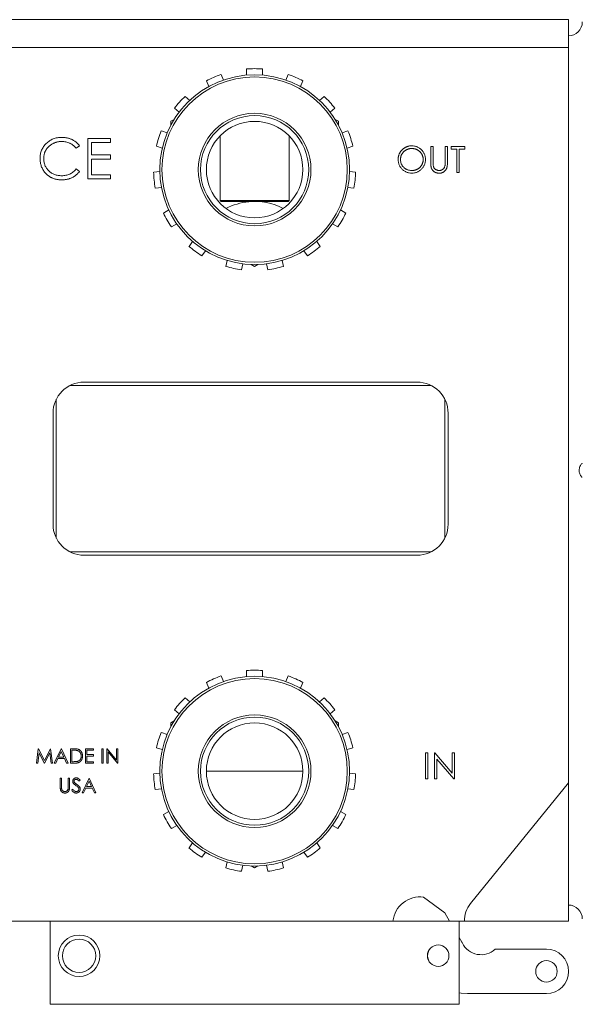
# Model space of a CAD drawing. Header units: inches. Extents: x 0.97 to 7.79, y 1.06 to 10.36.
# Tile 3 of 12: x 6.18 to 7.03, y 1.06 to 2.54. Entities that reach past the tile are written whole.
import ezdxf

# ---------------------------------------------------------------- set-up
doc = ezdxf.new("R2010")
doc.units = ezdxf.units.IN
doc.header["$MEASUREMENT"] = 0

msp = doc.modelspace()

# ---------------------------------------------------------------- linework, layer by layer
at = {"color": 7, "linetype": 'Continuous', "lineweight": 15}
for p, q in [((6.065, 2.5428), (7.0075, 2.5428)), ((7.0075, 2.5428), (7.0075, 2.5011)), ((7.0075, 2.5011), (6.065, 2.5011)), ((7.0075, 1.3962), (7.0075, 2.5011)), ((6.4895, 2.4521), (6.4857, 2.4605)), ((6.5242, 2.4687), (6.5242, 2.4595)), ((6.5482, 2.4595), (6.5482, 2.4687)), ((6.5868, 2.4605), (6.583, 2.4521)), ((6.4638, 2.4507), (6.4675, 2.4423)), ((6.605, 2.4423), (6.6087, 2.4507)), ((6.4388, 2.4214), (6.4319, 2.4276)), ((6.6406, 2.4276), (6.6337, 2.4214)), ((6.4159, 2.4098), (6.4227, 2.4036)), ((6.6498, 2.4036), (6.6566, 2.4098)), ((6.4104, 2.3902), (6.4154, 2.393)), ((6.4104, 2.3844), (6.4104, 2.3902)), ((6.6571, 2.393), (6.6621, 2.3902)), ((6.6621, 2.3902), (6.6621, 2.3844)), ((6.4049, 2.3728), (6.3962, 2.3756)), ((6.4842, 2.3679), (6.4842, 2.2713)), ((6.5883, 2.2713), (6.5883, 2.3679)), ((6.6763, 2.3756), (6.6676, 2.3728)), ((6.2684, 2.3496), (6.2732, 2.3533)), ((6.3199, 2.3644), (6.2856, 2.3644)), ((6.2856, 2.3644), (6.2856, 2.3037)), ((6.2911, 2.3395), (6.2911, 2.3582)), ((6.2911, 2.3582), (6.3199, 2.3582)), ((6.3199, 2.3582), (6.3199, 2.3644)), ((6.3887, 2.3528), (6.3975, 2.35)), ((6.675, 2.35), (6.6837, 2.3528)), ((6.8043, 2.3523), (6.8008, 2.3523)), ((6.8008, 2.3523), (6.8008, 2.3287)), ((6.8043, 2.3289), (6.8043, 2.3523)), ((6.8258, 2.3523), (6.8223, 2.3523)), ((6.8223, 2.3523), (6.8223, 2.3289)), ((6.8258, 2.3287), (6.8258, 2.3523)), ((6.8519, 2.3523), (6.8313, 2.3523)), ((6.8313, 2.3523), (6.8313, 2.3483)), ((6.8519, 2.3483), (6.8519, 2.3523)), ((6.3199, 2.3395), (6.2911, 2.3395)), ((6.3199, 2.3333), (6.3199, 2.3395)), ((6.8313, 2.3483), (6.8398, 2.3483)), ((6.8398, 2.3483), (6.8398, 2.3132)), ((6.8433, 2.3132), (6.8433, 2.3483)), ((6.8433, 2.3483), (6.8519, 2.3483)), ((6.2911, 2.3099), (6.2911, 2.3333)), ((6.2911, 2.3333), (6.3199, 2.3333)), ((6.2732, 2.3149), (6.2684, 2.3185)), ((6.3199, 2.3099), (6.2911, 2.3099)), ((6.3199, 2.3037), (6.3199, 2.3099)), ((6.3938, 2.3146), (6.3846, 2.3136)), ((6.6879, 2.3136), (6.6787, 2.3146)), ((6.8398, 2.3132), (6.8433, 2.3132)), ((6.2856, 2.3037), (6.3199, 2.3037)), ((6.3871, 2.2898), (6.3963, 2.2907)), ((6.6762, 2.2907), (6.6854, 2.2898)), ((6.4842, 2.2713), (6.4858, 2.2696)), ((6.4842, 2.2713), (6.5362, 2.2713)), ((6.5362, 2.2696), (6.4858, 2.2696)), ((6.5362, 2.2713), (6.5883, 2.2713)), ((6.5867, 2.2696), (6.5362, 2.2696)), ((6.5867, 2.2696), (6.5883, 2.2713)), ((6.4073, 2.2569), (6.3993, 2.2523)), ((6.6732, 2.2523), (6.6652, 2.2569)), ((6.4113, 2.2315), (6.4193, 2.2361)), ((6.6532, 2.2361), (6.6612, 2.2315)), ((6.4431, 2.2097), (6.4377, 2.2022)), ((6.6348, 2.2022), (6.6294, 2.2097)), ((6.4571, 2.1881), (6.4625, 2.1956)), ((6.61, 2.1956), (6.6154, 2.1881)), ((6.495, 2.1811), (6.4931, 2.1721)), ((6.5165, 2.1671), (6.5185, 2.1761)), ((6.5362, 2.1722), (6.5312, 2.1751)), ((6.5412, 2.1751), (6.5362, 2.1722)), ((6.554, 2.1761), (6.5559, 2.1671)), ((6.5794, 2.1721), (6.5775, 2.1811)), ((6.7801, 1.9983), (6.2801, 1.9983)), ((6.8011, 1.9933), (6.2591, 1.9933)), ((6.2384, 1.9726), (6.2384, 1.7639)), ((6.8217, 1.7639), (6.8217, 1.9726)), ((6.2334, 1.9516), (6.2334, 1.7849)), ((6.8267, 1.7849), (6.8267, 1.9516)), ((6.2591, 1.7433), (6.8011, 1.7433)), ((6.2801, 1.7383), (6.7801, 1.7383)), ((6.4895, 1.5484), (6.4857, 1.5568)), ((6.5242, 1.565), (6.5242, 1.5558)), ((6.5482, 1.5558), (6.5482, 1.565)), ((6.5868, 1.5568), (6.583, 1.5484)), ((6.4638, 1.5471), (6.4675, 1.5387)), ((6.605, 1.5387), (6.6087, 1.5471)), ((6.4388, 1.5178), (6.4319, 1.5239)), ((6.6406, 1.5239), (6.6337, 1.5178)), ((6.4159, 1.5061), (6.4227, 1.4999)), ((6.6498, 1.4999), (6.6566, 1.5061)), ((6.4104, 1.4865), (6.4154, 1.4894)), ((6.4104, 1.4807), (6.4104, 1.4865)), ((6.6571, 1.4894), (6.6621, 1.4865)), ((6.6621, 1.4865), (6.6621, 1.4807)), ((6.4049, 1.4691), (6.3962, 1.472)), ((6.6763, 1.472), (6.6676, 1.4691)), ((6.2113, 1.4476), (6.2084, 1.4259)), ((6.2104, 1.4259), (6.2125, 1.4416)), ((6.2116, 1.4476), (6.2113, 1.4476)), ((6.2205, 1.4298), (6.2116, 1.4476)), ((6.2125, 1.4416), (6.2203, 1.4259)), ((6.2295, 1.4476), (6.2205, 1.4298)), ((6.2208, 1.4259), (6.2286, 1.4415)), ((6.2286, 1.4415), (6.2307, 1.4259)), ((6.2298, 1.4476), (6.2295, 1.4476)), ((6.2326, 1.4259), (6.2298, 1.4476)), ((6.2457, 1.4476), (6.2354, 1.4259)), ((6.2458, 1.4434), (6.2419, 1.4351)), ((6.2419, 1.4351), (6.2497, 1.4351)), ((6.246, 1.4476), (6.2457, 1.4476)), ((6.2497, 1.4351), (6.2458, 1.4434)), ((6.256, 1.4259), (6.246, 1.4476)), ((6.2643, 1.4476), (6.2599, 1.4476)), ((6.2599, 1.4476), (6.2599, 1.4259)), ((6.2634, 1.4454), (6.2619, 1.4454)), ((6.2619, 1.4454), (6.2619, 1.4281)), ((6.2944, 1.4476), (6.2822, 1.4476)), ((6.2822, 1.4476), (6.2822, 1.4259)), ((6.2841, 1.4387), (6.2841, 1.4454)), ((6.2841, 1.4454), (6.2944, 1.4454)), ((6.2944, 1.4387), (6.2841, 1.4387)), ((6.2841, 1.4281), (6.2841, 1.4365)), ((6.2841, 1.4365), (6.2944, 1.4365)), ((6.2944, 1.4454), (6.2944, 1.4476)), ((6.2944, 1.4365), (6.2944, 1.4387)), ((6.3086, 1.4476), (6.3067, 1.4476)), ((6.3067, 1.4476), (6.3067, 1.4259)), ((6.3086, 1.4259), (6.3086, 1.4476)), ((6.3146, 1.4476), (6.3142, 1.4476)), ((6.3142, 1.4476), (6.3142, 1.4259)), ((6.3289, 1.4305), (6.3146, 1.4476)), ((6.3161, 1.443), (6.3304, 1.4259)), ((6.3161, 1.4259), (6.3161, 1.443)), ((6.3309, 1.4476), (6.3289, 1.4476)), ((6.3289, 1.4476), (6.3289, 1.4305)), ((6.3309, 1.4259), (6.3309, 1.4476)), ((6.3887, 1.4491), (6.3975, 1.4463)), ((6.675, 1.4463), (6.6837, 1.4491)), ((6.7963, 1.4415), (6.7927, 1.4415)), ((6.7927, 1.4415), (6.7927, 1.4025)), ((6.7963, 1.4025), (6.7963, 1.4415)), ((6.807, 1.4415), (6.8063, 1.4415)), ((6.8063, 1.4415), (6.8063, 1.4025)), ((6.8328, 1.4108), (6.807, 1.4415)), ((6.8363, 1.4415), (6.8328, 1.4415)), ((6.8328, 1.4415), (6.8328, 1.4108)), ((6.8363, 1.4025), (6.8363, 1.4415)), ((6.2084, 1.4259), (6.2104, 1.4259)), ((6.2203, 1.4259), (6.2208, 1.4259)), ((6.2307, 1.4259), (6.2326, 1.4259)), ((6.2354, 1.4259), (6.2376, 1.4259)), ((6.2376, 1.4259), (6.2409, 1.4329)), ((6.2409, 1.4329), (6.2507, 1.4329)), ((6.2507, 1.4329), (6.2539, 1.4259)), ((6.2539, 1.4259), (6.256, 1.4259)), ((6.2599, 1.4259), (6.2666, 1.4259)), ((6.2619, 1.4281), (6.2644, 1.4281)), ((6.2822, 1.4259), (6.2944, 1.4259)), ((6.2944, 1.4281), (6.2841, 1.4281)), ((6.2944, 1.4259), (6.2944, 1.4281)), ((6.3067, 1.4259), (6.3086, 1.4259)), ((6.3142, 1.4259), (6.3161, 1.4259)), ((6.3304, 1.4259), (6.3309, 1.4259)), ((6.8098, 1.432), (6.8355, 1.4025)), ((6.8098, 1.4025), (6.8098, 1.432)), ((6.3938, 1.4109), (6.3846, 1.41)), ((6.6879, 1.41), (6.6787, 1.4109)), ((6.2463, 1.4032), (6.2443, 1.4032)), ((6.2443, 1.4032), (6.2443, 1.3901)), ((6.2463, 1.3902), (6.2463, 1.4032)), ((6.2582, 1.4032), (6.2563, 1.4032)), ((6.2563, 1.4032), (6.2563, 1.3902)), ((6.2582, 1.3901), (6.2582, 1.4032)), ((6.2723, 1.3988), (6.2741, 1.4001)), ((6.2875, 1.4032), (6.2772, 1.3815)), ((6.2876, 1.399), (6.2836, 1.3907)), ((6.2836, 1.3907), (6.2914, 1.3907)), ((6.2877, 1.4032), (6.2875, 1.4032)), ((6.2914, 1.3907), (6.2876, 1.399)), ((6.2978, 1.3815), (6.2877, 1.4032)), ((6.7927, 1.4025), (6.7963, 1.4025)), ((6.8063, 1.4025), (6.8098, 1.4025)), ((6.8355, 1.4025), (6.8363, 1.4025)), ((7.0075, 1.3962), (6.8605, 1.2148)), ((7.0075, 1.1886), (7.0075, 1.3962)), ((6.2634, 1.3868), (6.2616, 1.3857)), ((6.2772, 1.3815), (6.2793, 1.3815)), ((6.2793, 1.3815), (6.2826, 1.3885)), ((6.2826, 1.3885), (6.2924, 1.3885)), ((6.2924, 1.3885), (6.2956, 1.3815)), ((6.2956, 1.3815), (6.2978, 1.3815)), ((6.3871, 1.3861), (6.3963, 1.3871)), ((6.6762, 1.3871), (6.6854, 1.3861)), ((6.4073, 1.3532), (6.3993, 1.3486)), ((6.6732, 1.3486), (6.6652, 1.3532)), ((6.4113, 1.3279), (6.4193, 1.3324)), ((6.6532, 1.3324), (6.6612, 1.3279)), ((6.4431, 1.306), (6.4377, 1.2986)), ((6.6348, 1.2986), (6.6294, 1.306)), ((6.4571, 1.2845), (6.4625, 1.2919)), ((6.61, 1.2919), (6.6154, 1.2845)), ((6.495, 1.2774), (6.4931, 1.2684)), ((6.5165, 1.2635), (6.5185, 1.2725)), ((6.554, 1.2725), (6.5559, 1.2635)), ((6.5794, 1.2684), (6.5775, 1.2774)), ((6.5362, 1.2685), (6.5312, 1.2714)), ((6.5412, 1.2714), (6.5362, 1.2685)), ((6.7899, 1.2246), (6.8218, 1.2012)), ((6.8291, 1.1886), (6.8218, 1.2012)), ((6.065, 1.1886), (6.2292, 1.1886)), ((6.2292, 1.1886), (6.2292, 1.0636)), ((6.2292, 1.1886), (6.8432, 1.1886)), ((6.8432, 1.1886), (6.8432, 1.0636)), ((6.8432, 1.1886), (6.8512, 1.1886)), ((6.8512, 1.1886), (7.0075, 1.1886)), ((6.8473, 1.157), (6.8432, 1.164)), ((6.9745, 1.1464), (6.8974, 1.1465)), ((6.8559, 1.0799), (6.9744, 1.0797)), ((6.2292, 1.0636), (6.8432, 1.0636))]:
    msp.add_line(p, q, dxfattribs=at)
at = {"color": 8, "linetype": 'Continuous', "lineweight": 15}
msp.add_line((6.6087, 1.4139), (6.4637, 1.4139), dxfattribs=at)
at = {"color": 7, "linetype": 'Continuous', "lineweight": 15, "flags": 128}
msp.add_lwpolyline([(6.8559, 1.0799), (6.8462, 1.0803), (6.8432, 1.0806)], dxfattribs=at)
at = {"color": 7, "linetype": 'Continuous', "lineweight": 15}
for centre, radius in [((6.5362, 2.3175), 0.1425), ((6.5362, 2.3175), 0.1392), ((6.5362, 2.3175), 0.0846), ((6.5362, 2.3175), 0.0812), ((6.5362, 2.3175), 0.0725), ((6.5362, 1.4138), 0.1425), ((6.5362, 1.4138), 0.1392), ((6.5362, 1.4138), 0.0846), ((6.5362, 1.4138), 0.0812), ((6.5362, 1.4138), 0.0725), ((6.2726, 1.1365), 0.0312), ((6.2726, 1.1365), 0.025), ((6.8119, 1.1366), 0.0162), ((6.8119, 1.1366), 0.0161), ((6.9745, 1.1131), 0.0161)]:
    msp.add_circle(centre, radius, dxfattribs=at)
for centre, radius, start, end in [((7.0075, 2.5394), 0.0208, 270, 0), ((6.5362, 2.3175), 0.1517, 109.462, 118.538), ((6.5362, 2.3175), 0.1517, 85.462, 94.538), ((6.5362, 2.3175), 0.1517, 61.462, 70.538), ((6.5362, 2.3175), 0.1517, 133.462, 142.538), ((6.5362, 2.3175), 0.1517, 37.462, 46.538), ((6.5362, 2.3175), 0.1517, 157.462, 166.538), ((6.5362, 2.3175), 0.1517, 13.462, 22.538), ((6.5362, 2.3175), 0.1517, 181.462, 190.538), ((6.5362, 2.3175), 0.1517, 349.462, 358.538), ((6.5362, 2.1758), 0.0938, 95.4143, 117.3077), ((6.5362, 2.1758), 0.0938, 62.6923, 95.4143), ((6.5362, 2.3175), 0.1517, 205.462, 214.538), ((6.5362, 2.3175), 0.1517, 325.462, 334.538), ((6.5362, 2.3175), 0.1517, 229.462, 238.538), ((6.5362, 2.3175), 0.1517, 301.462, 310.538), ((6.5362, 2.3175), 0.1517, 253.462, 262.538), ((6.5362, 2.3175), 0.1517, 277.462, 286.538), ((6.2801, 1.9516), 0.0467, 90, 180), ((6.7801, 1.9516), 0.0467, 360, 90), ((6.2801, 1.7849), 0.0467, 180, 270), ((6.7801, 1.7849), 0.0467, 270, 360), ((6.5362, 1.4138), 0.1517, 109.462, 118.538), ((6.5362, 1.4138), 0.1517, 85.462, 94.538), ((6.5362, 1.4138), 0.1517, 61.462, 70.538), ((6.5362, 1.4138), 0.1517, 133.462, 142.538), ((6.5362, 1.4138), 0.1517, 37.462, 46.538), ((6.5362, 1.4138), 0.1517, 157.462, 166.538), ((6.5362, 1.4138), 0.1517, 13.462, 22.538), ((6.5362, 1.4138), 0.1517, 181.462, 190.538), ((6.5362, 1.4138), 0.1517, 349.462, 358.538), ((6.5362, 1.4138), 0.1517, 205.462, 214.538), ((6.5362, 1.4138), 0.1517, 325.462, 334.538), ((6.5362, 1.4138), 0.1517, 229.462, 238.538), ((6.5362, 1.4138), 0.1517, 301.462, 310.538), ((6.5362, 1.4138), 0.1517, 253.462, 262.538), ((6.5362, 1.4138), 0.1517, 277.462, 286.538), ((6.7845, 1.1841), 0.0408, 82.4111, 173.716), ((6.8929, 1.1886), 0.0417, 141, 180), ((7.0075, 1.1919), 0.0208, 0, 90), ((6.8654, 1.1674), 0.0208, 209.9362, 214.4008), ((6.8762, 1.1694), 0.0313, 206.2912, 312.7697), ((6.9745, 1.1131), 0.0333, 269.9362, 89.9362)]:
    msp.add_arc(centre, radius, start, end, dxfattribs=at)
for points, knots in [([(6.2467, 2.366), (6.2444, 2.366), (6.2411, 2.3657), (6.2368, 2.3648), (6.2338, 2.3638), (6.2309, 2.3625), (6.2282, 2.3609), (6.2257, 2.359), (6.2233, 2.3569), (6.2211, 2.3546), (6.2192, 2.3521), (6.2176, 2.3495), (6.2163, 2.3467), (6.2152, 2.3438), (6.2142, 2.3397), (6.214, 2.3366), (6.214, 2.3344)], [0, 0, 0, 0, 0.133185, 0.196585, 0.258754, 0.320345, 0.381783, 0.443742, 0.507257, 0.57053, 0.631765, 0.692252, 0.751986, 0.812045, 0.872986, 1, 1, 1, 1]), ([(6.2194, 2.334), (6.2194, 2.3352), (6.2195, 2.3369), (6.2199, 2.3392), (6.2203, 2.3409), (6.2207, 2.3425), (6.2214, 2.3441), (6.222, 2.3456), (6.2229, 2.3471), (6.2238, 2.3485), (6.2248, 2.3498), (6.2259, 2.3511), (6.227, 2.3523), (6.2283, 2.3534), (6.2297, 2.3545), (6.2311, 2.3554), (6.2326, 2.3563), (6.2342, 2.3571), (6.2358, 2.3579), (6.2375, 2.3584), (6.2392, 2.3589), (6.2409, 2.3593), (6.2433, 2.3597), (6.2451, 2.3598), (6.2463, 2.3598)], [0, 0, 0, 0, 0.085457, 0.126681, 0.167541, 0.208224, 0.248373, 0.288616, 0.329131, 0.369595, 0.41002, 0.450117, 0.490508, 0.531182, 0.572314, 0.614075, 0.656879, 0.699847, 0.74235, 0.784597, 0.827248, 0.869537, 0.912498, 1, 1, 1, 1]), ([(6.2463, 2.3598), (6.2485, 2.3598), (6.2517, 2.3595), (6.2558, 2.3584), (6.2583, 2.3574), (6.2601, 2.3565), (6.2615, 2.3558), (6.2627, 2.3549), (6.264, 2.354), (6.2652, 2.353), (6.2667, 2.3516), (6.2677, 2.3505), (6.2684, 2.3496)], [0, 0, 0, 0, 0.259156, 0.383852, 0.507544, 0.569027, 0.63015, 0.690705, 0.751706, 0.812879, 0.874525, 1, 1, 1, 1]), ([(6.2732, 2.3533), (6.2724, 2.3543), (6.2713, 2.3557), (6.2696, 2.3574), (6.2682, 2.3587), (6.2668, 2.3598), (6.2652, 2.3608), (6.2636, 2.3618), (6.262, 2.3627), (6.2602, 2.3635), (6.2584, 2.3641), (6.2566, 2.3647), (6.2547, 2.3652), (6.2528, 2.3655), (6.2501, 2.3659), (6.248, 2.366), (6.2467, 2.366)], [0, 0, 0, 0, 0.120645, 0.180372, 0.240194, 0.299808, 0.36026, 0.42121, 0.482873, 0.54493, 0.607605, 0.670733, 0.734318, 0.798785, 0.864317, 1, 1, 1, 1]), ([(6.772, 2.3533), (6.7711, 2.3533), (6.7697, 2.3532), (6.768, 2.3529), (6.7667, 2.3526), (6.7654, 2.3522), (6.7642, 2.3517), (6.763, 2.3512), (6.7618, 2.3505), (6.7607, 2.3498), (6.7596, 2.3491), (6.7586, 2.3482), (6.7576, 2.3473), (6.7567, 2.3463), (6.7559, 2.3453), (6.7551, 2.3442), (6.7544, 2.343), (6.7538, 2.3418), (6.7532, 2.3406), (6.7527, 2.3393), (6.7524, 2.338), (6.7521, 2.3367), (6.7518, 2.3349), (6.7517, 2.3335), (6.7517, 2.3326)], [0, 0, 0, 0, 0.083453, 0.124502, 0.165114, 0.205951, 0.246961, 0.288008, 0.329916, 0.371661, 0.413015, 0.454025, 0.494874, 0.535911, 0.57718, 0.618985, 0.661557, 0.703994, 0.746247, 0.788082, 0.829848, 0.87188, 0.914127, 1, 1, 1, 1]), ([(6.7928, 2.3327), (6.7928, 2.3341), (6.7926, 2.3362), (6.792, 2.3389), (6.7913, 2.3407), (6.7905, 2.3425), (6.7894, 2.3442), (6.7882, 2.3458), (6.7868, 2.3473), (6.7853, 2.3487), (6.7837, 2.3499), (6.7819, 2.351), (6.7801, 2.3518), (6.7782, 2.3525), (6.7755, 2.3531), (6.7734, 2.3533), (6.772, 2.3533)], [0, 0, 0, 0, 0.12839, 0.18983, 0.250655, 0.310909, 0.371769, 0.433475, 0.497029, 0.560599, 0.622738, 0.683886, 0.745011, 0.806587, 0.869251, 1, 1, 1, 1]), ([(6.7722, 2.3493), (6.7714, 2.3493), (6.7703, 2.3492), (6.7689, 2.349), (6.7678, 2.3487), (6.7667, 2.3484), (6.7657, 2.348), (6.7647, 2.3475), (6.7637, 2.347), (6.7627, 2.3465), (6.7618, 2.3458), (6.7609, 2.3451), (6.7601, 2.3444), (6.7594, 2.3436), (6.7587, 2.3428), (6.758, 2.3419), (6.7574, 2.341), (6.7569, 2.34), (6.7564, 2.3391), (6.7561, 2.338), (6.7558, 2.337), (6.7555, 2.3359), (6.7553, 2.3345), (6.7552, 2.3333), (6.7552, 2.3326)], [0, 0, 0, 0, 0.083645, 0.124984, 0.166247, 0.207702, 0.249631, 0.291742, 0.334743, 0.37746, 0.419556, 0.461044, 0.502096, 0.542891, 0.583801, 0.624864, 0.666225, 0.707399, 0.748557, 0.789655, 0.83074, 0.87207, 0.913993, 1, 1, 1, 1]), ([(6.7893, 2.3328), (6.7893, 2.3335), (6.7892, 2.3346), (6.789, 2.3361), (6.7887, 2.3371), (6.7884, 2.3382), (6.788, 2.3392), (6.7876, 2.3401), (6.787, 2.3411), (6.7864, 2.342), (6.7858, 2.3428), (6.7851, 2.3437), (6.7843, 2.3444), (6.7835, 2.3452), (6.7827, 2.3458), (6.7817, 2.3465), (6.7807, 2.347), (6.7797, 2.3476), (6.7787, 2.348), (6.7776, 2.3484), (6.7766, 2.3487), (6.7755, 2.349), (6.774, 2.3492), (6.7729, 2.3493), (6.7722, 2.3493)], [0, 0, 0, 0, 0.08513, 0.126473, 0.167453, 0.207976, 0.248249, 0.28875, 0.32967, 0.370537, 0.411129, 0.451819, 0.492406, 0.533486, 0.575263, 0.617441, 0.660672, 0.70394, 0.746868, 0.789079, 0.831104, 0.873238, 0.915166, 1, 1, 1, 1]), ([(6.214, 2.3344), (6.214, 2.3324), (6.2142, 2.3293), (6.215, 2.3254), (6.2158, 2.3226), (6.2169, 2.32), (6.2187, 2.3166), (6.2204, 2.3142), (6.2217, 2.3127)], [0, 0, 0, 0, 0.261042, 0.386386, 0.509266, 0.63122, 0.752844, 1, 1, 1, 1]), ([(6.2467, 2.3084), (6.2448, 2.3083), (6.242, 2.3086), (6.2384, 2.3093), (6.2359, 2.3101), (6.2335, 2.3112), (6.2313, 2.3124), (6.2291, 2.3139), (6.2271, 2.3157), (6.2253, 2.3175), (6.2238, 2.3196), (6.2224, 2.3217), (6.2213, 2.3239), (6.2205, 2.3263), (6.2197, 2.3296), (6.2194, 2.3322), (6.2194, 2.334)], [0, 0, 0, 0, 0.135498, 0.199771, 0.262666, 0.324516, 0.386081, 0.448275, 0.51116, 0.573674, 0.634571, 0.694424, 0.753854, 0.813274, 0.87371, 1, 1, 1, 1]), ([(6.7517, 2.3326), (6.7517, 2.3312), (6.7519, 2.3292), (6.7525, 2.3266), (6.7532, 2.3247), (6.754, 2.3229), (6.755, 2.3213), (6.7562, 2.3196), (6.7576, 2.3181), (6.7592, 2.3167), (6.7608, 2.3155), (6.7625, 2.3145), (6.7643, 2.3136), (6.7662, 2.313), (6.7688, 2.3124), (6.7709, 2.3122), (6.7723, 2.3122)], [0, 0, 0, 0, 0.12685, 0.187996, 0.248548, 0.309, 0.370295, 0.432507, 0.496733, 0.560974, 0.62372, 0.68543, 0.746541, 0.807928, 0.870253, 1, 1, 1, 1]), ([(6.7552, 2.3326), (6.7552, 2.3315), (6.7554, 2.3298), (6.7559, 2.3277), (6.7564, 2.3262), (6.7571, 2.3248), (6.758, 2.3234), (6.759, 2.3221), (6.7602, 2.3209), (6.7614, 2.3198), (6.7628, 2.3189), (6.7642, 2.318), (6.7656, 2.3174), (6.7672, 2.3168), (6.7693, 2.3163), (6.771, 2.3162), (6.7722, 2.3162)], [0, 0, 0, 0, 0.126899, 0.187747, 0.24815, 0.308586, 0.369583, 0.431827, 0.49618, 0.560668, 0.623504, 0.68526, 0.746537, 0.808327, 0.870486, 1, 1, 1, 1]), ([(6.7722, 2.3162), (6.7729, 2.3162), (6.7741, 2.3163), (6.7756, 2.3165), (6.7767, 2.3167), (6.7777, 2.317), (6.7788, 2.3174), (6.7798, 2.3179), (6.7808, 2.3184), (6.7818, 2.3189), (6.7827, 2.3195), (6.7836, 2.3202), (6.7844, 2.3209), (6.7851, 2.3217), (6.7858, 2.3225), (6.7865, 2.3234), (6.787, 2.3243), (6.7876, 2.3253), (6.788, 2.3263), (6.7884, 2.3273), (6.7887, 2.3283), (6.789, 2.3294), (6.7892, 2.3309), (6.7893, 2.332), (6.7893, 2.3328)], [0, 0, 0, 0, 0.086538, 0.129177, 0.171436, 0.213416, 0.255266, 0.297369, 0.339941, 0.382347, 0.423953, 0.464871, 0.505572, 0.546003, 0.586568, 0.627065, 0.668271, 0.709549, 0.750428, 0.791096, 0.832027, 0.873136, 0.914611, 1, 1, 1, 1]), ([(6.7723, 2.3122), (6.7737, 2.3122), (6.7757, 2.3124), (6.7784, 2.313), (6.7802, 2.3137), (6.782, 2.3145), (6.7837, 2.3155), (6.7853, 2.3168), (6.7868, 2.3182), (6.7882, 2.3197), (6.7894, 2.3213), (6.7905, 2.323), (6.7913, 2.3248), (6.792, 2.3267), (6.7926, 2.3293), (6.7928, 2.3314), (6.7928, 2.3327)], [0, 0, 0, 0, 0.128329, 0.189845, 0.250754, 0.311545, 0.372864, 0.435313, 0.499433, 0.563569, 0.626211, 0.687612, 0.748622, 0.80968, 0.871431, 1, 1, 1, 1]), ([(6.8008, 2.3287), (6.8008, 2.3278), (6.8008, 2.3264), (6.8009, 2.3248), (6.8009, 2.3237), (6.801, 2.3227), (6.8012, 2.3216), (6.8013, 2.3209), (6.8015, 2.3204)], [0, 0, 0, 0, 0.331635, 0.476313, 0.60789, 0.725665, 0.830535, 1, 1, 1, 1]), ([(6.8044, 2.3237), (6.8044, 2.3239), (6.8044, 2.3243), (6.8043, 2.3249), (6.8043, 2.3255), (6.8043, 2.3262), (6.8043, 2.3273), (6.8043, 2.3282), (6.8043, 2.3289)], [0, 0, 0, 0, 0.137626, 0.234023, 0.349962, 0.483901, 0.637395, 1, 1, 1, 1]), ([(6.8135, 2.3162), (6.8127, 2.3162), (6.8116, 2.3163), (6.8101, 2.3168), (6.8091, 2.3172), (6.808, 2.3178), (6.8071, 2.3184), (6.8064, 2.3191), (6.8058, 2.3198), (6.8053, 2.3206), (6.8047, 2.3219), (6.8045, 2.3229), (6.8044, 2.3237)], [0, 0, 0, 0, 0.173832, 0.263125, 0.355661, 0.446096, 0.529932, 0.608116, 0.681865, 0.755567, 0.832234, 1, 1, 1, 1]), ([(6.8219, 2.3228), (6.8217, 2.3221), (6.8214, 2.3212), (6.8207, 2.32), (6.8202, 2.3193), (6.8195, 2.3186), (6.8188, 2.318), (6.818, 2.3175), (6.8172, 2.317), (6.8163, 2.3167), (6.8151, 2.3163), (6.8141, 2.3162), (6.8135, 2.3162)], [0, 0, 0, 0, 0.176207, 0.260678, 0.342217, 0.422849, 0.503634, 0.58472, 0.668472, 0.752238, 0.834697, 1, 1, 1, 1]), ([(6.8137, 2.3122), (6.8144, 2.3122), (6.8154, 2.3123), (6.8167, 2.3125), (6.8176, 2.3128), (6.8185, 2.3131), (6.8193, 2.3135), (6.8201, 2.314), (6.8209, 2.3146), (6.8216, 2.3152), (6.8222, 2.3158), (6.8228, 2.3165), (6.8233, 2.3172), (6.8238, 2.3179), (6.8242, 2.3186), (6.8246, 2.3194), (6.8248, 2.3202), (6.8251, 2.3211), (6.8253, 2.322), (6.8254, 2.3229), (6.8256, 2.324), (6.8257, 2.325), (6.8258, 2.3266), (6.8258, 2.3278), (6.8258, 2.3287)], [0, 0, 0, 0, 0.087786, 0.129629, 0.170539, 0.210912, 0.251398, 0.291567, 0.332021, 0.372355, 0.411619, 0.449515, 0.487208, 0.523705, 0.559991, 0.596142, 0.632114, 0.669511, 0.709517, 0.751508, 0.796008, 0.843022, 0.892941, 1, 1, 1, 1]), ([(6.8223, 2.3289), (6.8223, 2.3282), (6.8223, 2.3272), (6.8223, 2.3259), (6.8222, 2.3251), (6.8222, 2.3244), (6.8221, 2.3236), (6.822, 2.3231), (6.8219, 2.3228)], [0, 0, 0, 0, 0.344436, 0.493598, 0.626189, 0.742198, 0.844379, 1, 1, 1, 1]), ([(6.2217, 2.3127), (6.2224, 2.3119), (6.2236, 2.3106), (6.2253, 2.3091), (6.2267, 2.3081), (6.2281, 2.3071), (6.2295, 2.3063), (6.231, 2.3055), (6.2325, 2.3048), (6.2341, 2.3041), (6.2358, 2.3036), (6.2375, 2.3031), (6.2392, 2.3028), (6.241, 2.3025), (6.2435, 2.3022), (6.2454, 2.3021), (6.2467, 2.3021)], [0, 0, 0, 0, 0.123052, 0.183446, 0.243244, 0.303001, 0.362802, 0.422604, 0.483004, 0.54382, 0.605246, 0.667586, 0.73122, 0.796083, 0.86225, 1, 1, 1, 1]), ([(6.2684, 2.3185), (6.267, 2.3169), (6.2647, 2.3146), (6.2613, 2.3123), (6.2586, 2.3108), (6.2558, 2.3097), (6.2519, 2.3086), (6.2488, 2.3084), (6.2467, 2.3084)], [0, 0, 0, 0, 0.259091, 0.382819, 0.50406, 0.625245, 0.747051, 1, 1, 1, 1]), ([(6.2467, 2.3021), (6.2481, 2.3021), (6.2501, 2.3022), (6.2528, 2.3026), (6.2547, 2.3029), (6.2566, 2.3034), (6.2584, 2.304), (6.2602, 2.3046), (6.2619, 2.3054), (6.2635, 2.3063), (6.2651, 2.3073), (6.2667, 2.3083), (6.2681, 2.3095), (6.2695, 2.3107), (6.2712, 2.3124), (6.2724, 2.3139), (6.2732, 2.3149)], [0, 0, 0, 0, 0.133987, 0.199215, 0.263039, 0.326471, 0.388856, 0.45078, 0.512609, 0.574054, 0.635137, 0.695721, 0.756273, 0.816525, 0.876947, 1, 1, 1, 1]), ([(6.8015, 2.3204), (6.8017, 2.3198), (6.802, 2.3189), (6.8026, 2.3178), (6.8031, 2.3171), (6.8037, 2.3163), (6.8043, 2.3157), (6.8051, 2.315), (6.8058, 2.3144), (6.8067, 2.3139), (6.8075, 2.3134), (6.8085, 2.3131), (6.8094, 2.3127), (6.8104, 2.3125), (6.8118, 2.3123), (6.8129, 2.3122), (6.8137, 2.3122)], [0, 0, 0, 0, 0.119896, 0.178913, 0.237002, 0.295709, 0.355105, 0.415284, 0.47703, 0.539392, 0.601924, 0.664582, 0.728627, 0.793683, 0.860356, 1, 1, 1, 1]), ([(7.0283, 1.8757), (7.0282, 1.8759), (7.0282, 1.8763), (7.0274, 1.8756), (7.0262, 1.8741), (7.0248, 1.8718), (7.0238, 1.8689), (7.0234, 1.8659), (7.0236, 1.8631), (7.0245, 1.8604), (7.0257, 1.858), (7.0271, 1.856), (7.0281, 1.855), (7.0282, 1.8554), (7.0283, 1.8557)], [0, 0, 0, 0, 0.080621, 0.161148, 0.244751, 0.339261, 0.424498, 0.494539, 0.564704, 0.633824, 0.716213, 0.814952, 0.913958, 1, 1, 1, 1]), ([(6.2701, 1.4448), (6.2697, 1.4449), (6.269, 1.445), (6.2681, 1.4452), (6.2674, 1.4452), (6.2665, 1.4453), (6.2651, 1.4454), (6.2641, 1.4454), (6.2634, 1.4454)], [0, 0, 0, 0, 0.179285, 0.286583, 0.405111, 0.535593, 0.67819, 1, 1, 1, 1]), ([(6.2712, 1.4468), (6.2708, 1.447), (6.2701, 1.4471), (6.2692, 1.4473), (6.2684, 1.4474), (6.2675, 1.4475), (6.2661, 1.4476), (6.265, 1.4476), (6.2643, 1.4476)], [0, 0, 0, 0, 0.18423, 0.292169, 0.410633, 0.541156, 0.682594, 1, 1, 1, 1]), ([(6.2666, 1.4259), (6.2673, 1.4259), (6.2682, 1.4259), (6.2693, 1.4261), (6.2701, 1.4262), (6.2709, 1.4264), (6.2716, 1.4266), (6.2722, 1.4268), (6.2728, 1.4271), (6.2733, 1.4274), (6.2738, 1.4278), (6.2743, 1.4282), (6.2748, 1.4286), (6.2752, 1.4291), (6.2756, 1.4296), (6.276, 1.4302), (6.2764, 1.4307), (6.2767, 1.4314), (6.277, 1.432), (6.2772, 1.4327), (6.2774, 1.4334), (6.2775, 1.4342), (6.2777, 1.4352), (6.2777, 1.436), (6.2777, 1.4365)], [0, 0, 0, 0, 0.106928, 0.156011, 0.202185, 0.245558, 0.286533, 0.325147, 0.361673, 0.397287, 0.433066, 0.468805, 0.505262, 0.541925, 0.57988, 0.618417, 0.658386, 0.69892, 0.739756, 0.781177, 0.822976, 0.865705, 0.909193, 1, 1, 1, 1]), ([(6.2758, 1.4365), (6.2758, 1.437), (6.2757, 1.4377), (6.2756, 1.4387), (6.2754, 1.4394), (6.2752, 1.44), (6.2749, 1.4406), (6.2746, 1.4412), (6.2743, 1.4418), (6.2739, 1.4423), (6.2734, 1.4428), (6.273, 1.4432), (6.2725, 1.4436), (6.2719, 1.444), (6.2711, 1.4444), (6.2705, 1.4446), (6.2701, 1.4448)], [0, 0, 0, 0, 0.137813, 0.203226, 0.267174, 0.330024, 0.391794, 0.453084, 0.514334, 0.575, 0.634865, 0.694116, 0.753442, 0.813126, 0.87408, 1, 1, 1, 1]), ([(6.2706, 1.4287), (6.271, 1.4288), (6.2715, 1.429), (6.2722, 1.4294), (6.2727, 1.4298), (6.2732, 1.4302), (6.2736, 1.4306), (6.274, 1.431), (6.2744, 1.4315), (6.2747, 1.432), (6.275, 1.4326), (6.2752, 1.4332), (6.2754, 1.4338), (6.2756, 1.4344), (6.2757, 1.4353), (6.2758, 1.436), (6.2758, 1.4365)], [0, 0, 0, 0, 0.123338, 0.183125, 0.241783, 0.300579, 0.35968, 0.418882, 0.479531, 0.540851, 0.602303, 0.664463, 0.727806, 0.792895, 0.859672, 1, 1, 1, 1]), ([(6.2777, 1.4365), (6.2777, 1.4371), (6.2777, 1.438), (6.2775, 1.4392), (6.2773, 1.44), (6.2771, 1.4408), (6.2768, 1.4416), (6.2764, 1.4423), (6.276, 1.443), (6.2755, 1.4437), (6.2751, 1.4443), (6.2745, 1.4448), (6.2739, 1.4453), (6.2733, 1.4458), (6.2724, 1.4463), (6.2717, 1.4467), (6.2712, 1.4468)], [0, 0, 0, 0, 0.139466, 0.206349, 0.271441, 0.334996, 0.397655, 0.459593, 0.521506, 0.582395, 0.642353, 0.701298, 0.760125, 0.818845, 0.878306, 1, 1, 1, 1]), ([(6.2644, 1.4281), (6.265, 1.4281), (6.266, 1.4281), (6.2673, 1.4282), (6.2681, 1.4283), (6.2688, 1.4283), (6.2697, 1.4285), (6.2702, 1.4286), (6.2706, 1.4287)], [0, 0, 0, 0, 0.330628, 0.475549, 0.606746, 0.725024, 0.829742, 1, 1, 1, 1]), ([(6.2683, 1.4038), (6.2678, 1.4038), (6.2671, 1.4037), (6.2662, 1.4034), (6.2656, 1.4031), (6.265, 1.4028), (6.2645, 1.4024), (6.264, 1.4019), (6.2636, 1.4013), (6.2633, 1.4007), (6.2631, 1.3999), (6.263, 1.3992), (6.263, 1.3987)], [0, 0, 0, 0, 0.173453, 0.258981, 0.344477, 0.428624, 0.510285, 0.591203, 0.672539, 0.75372, 0.83422, 1, 1, 1, 1]), ([(6.263, 1.3987), (6.263, 1.3984), (6.263, 1.398), (6.2631, 1.3974), (6.2633, 1.397), (6.2634, 1.3966), (6.2637, 1.3961), (6.264, 1.3957), (6.2642, 1.3954)], [0, 0, 0, 0, 0.244606, 0.366278, 0.487333, 0.611736, 0.737441, 1, 1, 1, 1]), ([(6.2642, 1.3954), (6.2643, 1.3952), (6.2646, 1.395), (6.265, 1.3946), (6.2654, 1.3942), (6.2659, 1.3938), (6.2667, 1.3932), (6.2673, 1.3928), (6.2677, 1.3925)], [0, 0, 0, 0, 0.154169, 0.25448, 0.371643, 0.504432, 0.652918, 1, 1, 1, 1]), ([(6.2649, 1.3988), (6.2649, 1.3992), (6.265, 1.3997), (6.2654, 1.4004), (6.2658, 1.4008), (6.2663, 1.4011), (6.267, 1.4015), (6.2677, 1.4016), (6.2681, 1.4016)], [0, 0, 0, 0, 0.234105, 0.349644, 0.471586, 0.597629, 0.724097, 1, 1, 1, 1]), ([(6.2664, 1.396), (6.2661, 1.3963), (6.2658, 1.3966), (6.2654, 1.3971), (6.2652, 1.3974), (6.2651, 1.3978), (6.265, 1.3982), (6.2649, 1.3986), (6.2649, 1.3988)], [0, 0, 0, 0, 0.313927, 0.446588, 0.565884, 0.677061, 0.785254, 1, 1, 1, 1]), ([(6.2693, 1.3939), (6.2689, 1.3941), (6.2684, 1.3945), (6.2677, 1.395), (6.2673, 1.3953), (6.267, 1.3955), (6.2667, 1.3957), (6.2665, 1.3959), (6.2664, 1.396)], [0, 0, 0, 0, 0.375062, 0.531211, 0.666498, 0.781906, 0.875048, 1, 1, 1, 1]), ([(6.2677, 1.3925), (6.2682, 1.3922), (6.2688, 1.3917), (6.2696, 1.3911), (6.2701, 1.3906), (6.2706, 1.3902), (6.2711, 1.3897), (6.2715, 1.3893), (6.2717, 1.389)], [0, 0, 0, 0, 0.311864, 0.451624, 0.581074, 0.700802, 0.81047, 1, 1, 1, 1]), ([(6.2681, 1.4016), (6.2685, 1.4016), (6.269, 1.4015), (6.2697, 1.4013), (6.27, 1.4011), (6.2704, 1.4009), (6.2706, 1.4007), (6.2709, 1.4005), (6.2711, 1.4002), (6.2714, 1.3999), (6.2718, 1.3994), (6.2721, 1.3991), (6.2723, 1.3988)], [0, 0, 0, 0, 0.200408, 0.298802, 0.39856, 0.451527, 0.511449, 0.576801, 0.647817, 0.725816, 0.810371, 1, 1, 1, 1]), ([(6.2741, 1.4001), (6.2739, 1.4005), (6.2735, 1.4009), (6.273, 1.4015), (6.2726, 1.4019), (6.2723, 1.4022), (6.2719, 1.4025), (6.2716, 1.4028), (6.2711, 1.4031), (6.2706, 1.4034), (6.2696, 1.4037), (6.2688, 1.4038), (6.2683, 1.4038)], [0, 0, 0, 0, 0.171287, 0.249314, 0.322873, 0.391692, 0.456396, 0.516354, 0.573206, 0.68117, 0.786748, 1, 1, 1, 1]), ([(6.2744, 1.3869), (6.2744, 1.3874), (6.2742, 1.3883), (6.2738, 1.3893), (6.2734, 1.39), (6.273, 1.3906), (6.2726, 1.391), (6.2722, 1.3914), (6.2717, 1.3919), (6.2712, 1.3924), (6.2704, 1.393), (6.2697, 1.3935), (6.2693, 1.3939)], [0, 0, 0, 0, 0.18546, 0.283652, 0.388732, 0.445767, 0.508091, 0.575665, 0.648679, 0.727604, 0.812227, 1, 1, 1, 1]), ([(6.2443, 1.3901), (6.2443, 1.3896), (6.2443, 1.3889), (6.2444, 1.388), (6.2444, 1.3874), (6.2445, 1.3868), (6.2446, 1.3862), (6.2446, 1.3858), (6.2447, 1.3856)], [0, 0, 0, 0, 0.331635, 0.476313, 0.60789, 0.725665, 0.830535, 1, 1, 1, 1]), ([(6.2447, 1.3856), (6.2448, 1.3852), (6.245, 1.3847), (6.2453, 1.3841), (6.2456, 1.3837), (6.246, 1.3833), (6.2463, 1.3829), (6.2467, 1.3826), (6.2471, 1.3822), (6.2476, 1.3819), (6.2481, 1.3817), (6.2486, 1.3815), (6.2491, 1.3813), (6.2497, 1.3812), (6.2505, 1.381), (6.2511, 1.381), (6.2515, 1.381)], [0, 0, 0, 0, 0.119896, 0.178913, 0.237002, 0.295709, 0.355105, 0.415284, 0.47703, 0.539392, 0.601924, 0.664582, 0.728627, 0.793683, 0.860356, 1, 1, 1, 1]), ([(6.2464, 1.3874), (6.2463, 1.3875), (6.2463, 1.3877), (6.2463, 1.388), (6.2463, 1.3884), (6.2463, 1.3888), (6.2463, 1.3894), (6.2463, 1.3899), (6.2463, 1.3902)], [0, 0, 0, 0, 0.137626, 0.234023, 0.349962, 0.483901, 0.637395, 1, 1, 1, 1]), ([(6.2514, 1.3832), (6.251, 1.3832), (6.2504, 1.3833), (6.2495, 1.3835), (6.2489, 1.3838), (6.2484, 1.3841), (6.2479, 1.3844), (6.2475, 1.3848), (6.2471, 1.3852), (6.2468, 1.3857), (6.2465, 1.3864), (6.2464, 1.387), (6.2464, 1.3874)], [0, 0, 0, 0, 0.173832, 0.263125, 0.355661, 0.446096, 0.529932, 0.608116, 0.681865, 0.755567, 0.832234, 1, 1, 1, 1]), ([(6.2561, 1.3869), (6.256, 1.3865), (6.2558, 1.386), (6.2554, 1.3853), (6.2551, 1.3849), (6.2548, 1.3845), (6.2544, 1.3842), (6.2539, 1.3839), (6.2535, 1.3836), (6.253, 1.3835), (6.2523, 1.3833), (6.2517, 1.3832), (6.2514, 1.3832)], [0, 0, 0, 0, 0.176207, 0.260678, 0.342217, 0.422849, 0.503634, 0.58472, 0.668472, 0.752238, 0.834697, 1, 1, 1, 1]), ([(6.2515, 1.381), (6.2519, 1.381), (6.2524, 1.381), (6.2532, 1.3812), (6.2537, 1.3813), (6.2542, 1.3815), (6.2546, 1.3817), (6.2551, 1.382), (6.2555, 1.3823), (6.2559, 1.3826), (6.2563, 1.383), (6.2566, 1.3834), (6.2569, 1.3837), (6.2571, 1.3841), (6.2574, 1.3846), (6.2575, 1.385), (6.2577, 1.3854), (6.2578, 1.3859), (6.2579, 1.3864), (6.258, 1.3869), (6.2581, 1.3875), (6.2582, 1.3881), (6.2582, 1.389), (6.2582, 1.3897), (6.2582, 1.3901)], [0, 0, 0, 0, 0.087786, 0.129629, 0.170539, 0.210912, 0.251398, 0.291567, 0.332021, 0.372355, 0.411619, 0.449515, 0.487208, 0.523705, 0.559991, 0.596142, 0.632114, 0.669511, 0.709517, 0.751508, 0.796008, 0.843022, 0.892941, 1, 1, 1, 1]), ([(6.2563, 1.3902), (6.2563, 1.3898), (6.2563, 1.3893), (6.2563, 1.3886), (6.2562, 1.3881), (6.2562, 1.3877), (6.2562, 1.3873), (6.2561, 1.387), (6.2561, 1.3869)], [0, 0, 0, 0, 0.344436, 0.493598, 0.626189, 0.742198, 0.844379, 1, 1, 1, 1]), ([(6.2616, 1.3857), (6.2618, 1.3853), (6.2621, 1.3847), (6.2626, 1.384), (6.263, 1.3835), (6.2634, 1.3831), (6.2638, 1.3827), (6.2642, 1.3824), (6.2646, 1.3821), (6.265, 1.3818), (6.2654, 1.3816), (6.2658, 1.3814), (6.2663, 1.3813), (6.2667, 1.3811), (6.2674, 1.381), (6.2679, 1.381), (6.2682, 1.381)], [0, 0, 0, 0, 0.160389, 0.234627, 0.304962, 0.372025, 0.435706, 0.496296, 0.554178, 0.610759, 0.666206, 0.72128, 0.775841, 0.830822, 0.886304, 1, 1, 1, 1]), ([(6.2682, 1.3832), (6.2677, 1.3832), (6.2671, 1.3833), (6.2662, 1.3837), (6.2656, 1.3841), (6.265, 1.3846), (6.2642, 1.3855), (6.2637, 1.3863), (6.2634, 1.3868)], [0, 0, 0, 0, 0.213103, 0.322567, 0.437678, 0.561453, 0.695354, 1, 1, 1, 1]), ([(6.2724, 1.3869), (6.2724, 1.3866), (6.2724, 1.3861), (6.2721, 1.3855), (6.2719, 1.3851), (6.2716, 1.3847), (6.2713, 1.3843), (6.2708, 1.384), (6.2704, 1.3837), (6.2698, 1.3835), (6.2691, 1.3833), (6.2686, 1.3832), (6.2682, 1.3832)], [0, 0, 0, 0, 0.150665, 0.227284, 0.306018, 0.386166, 0.467334, 0.551657, 0.639844, 0.729912, 0.81907, 1, 1, 1, 1]), ([(6.2682, 1.381), (6.2686, 1.381), (6.2692, 1.381), (6.27, 1.3812), (6.2706, 1.3814), (6.2711, 1.3817), (6.2716, 1.382), (6.2721, 1.3823), (6.2726, 1.3827), (6.273, 1.3832), (6.2734, 1.3836), (6.2737, 1.3841), (6.2739, 1.3846), (6.2741, 1.3852), (6.2743, 1.3859), (6.2744, 1.3865), (6.2744, 1.3869)], [0, 0, 0, 0, 0.131741, 0.195337, 0.257813, 0.319762, 0.382419, 0.446046, 0.511331, 0.576499, 0.638854, 0.699886, 0.759744, 0.81908, 0.878225, 1, 1, 1, 1]), ([(6.2717, 1.389), (6.2719, 1.3887), (6.2723, 1.388), (6.2724, 1.3873), (6.2724, 1.3869)], [0, 0, 0, 0, 0.522842, 1, 1, 1, 1])]:
    msp.add_open_spline(points, degree=3, knots=knots, dxfattribs=at)

doc.saveas('drawing.dxf')
